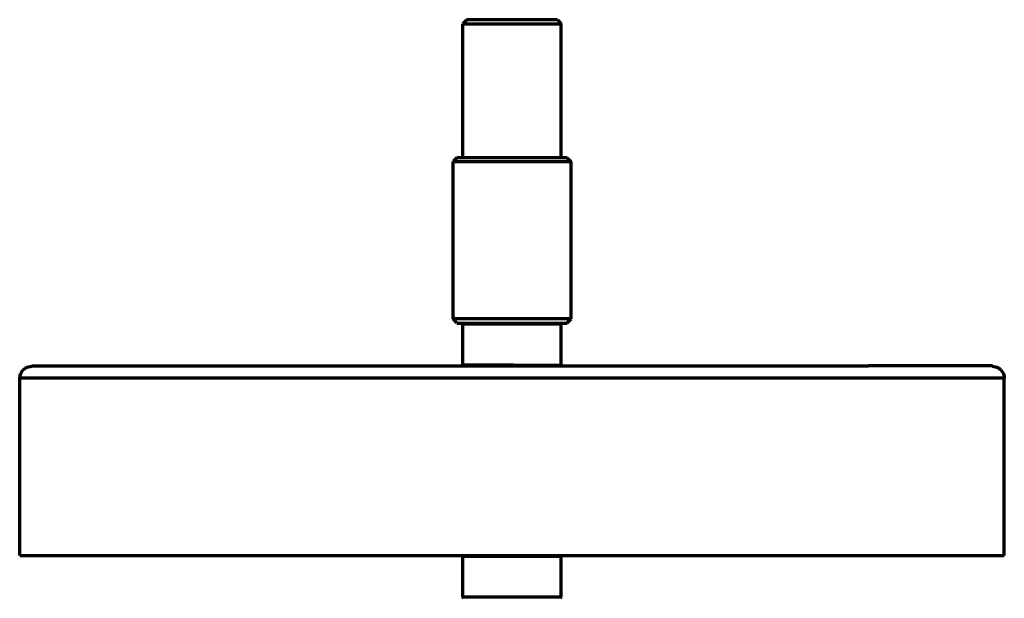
# Model space of a CAD drawing. Header units: millimetres. Extents: x 112 to 350, y -42 to 245.
# Tile 2 of 2: x 150 to 350, y 128 to 245. Entities that reach past the tile are written whole.
import ezdxf

# ---------------------------------------------------------------- set-up
doc = ezdxf.new("R2010")
doc.units = ezdxf.units.MM
doc.header["$MEASUREMENT"] = 0
doc.layers.add('Laag 1', color=7, linetype='Continuous', lineweight=0)

msp = doc.modelspace()

# ---------------------------------------------------------------- linework, layer by layer
at = {"layer": 'Laag 1', "color": 18, "lineweight": 70, "true_color": 0x000000}
for p, q in [((240.71, 244.95), (239.9, 244.14)), ((239.9, 244.14), (239.96, 244.14)), ((239.9, 216.96), (239.9, 244.14)), ((239.96, 244.14), (240.1, 244.14)), ((240.1, 244.14), (240.3, 244.14)), ((240.3, 244.14), (240.5, 244.14)), ((240.5, 244.14), (240.77, 244.14)), ((240.77, 244.95), (240.71, 244.95)), ((240.91, 244.95), (240.77, 244.95)), ((240.77, 244.14), (241.04, 244.14)), ((241.04, 244.95), (240.91, 244.95)), ((241.25, 244.95), (241.04, 244.95)), ((241.04, 244.14), (241.38, 244.14)), ((241.52, 244.95), (241.25, 244.95)), ((241.38, 244.14), (241.79, 244.14)), ((241.79, 244.95), (241.52, 244.95)), ((242.13, 244.95), (241.79, 244.95)), ((241.79, 244.14), (242.2, 244.14)), ((242.53, 244.95), (242.13, 244.95)), ((242.2, 244.14), (242.67, 244.14)), ((242.94, 244.95), (242.53, 244.95)), ((242.67, 244.14), (243.21, 244.14)), ((243.41, 244.95), (242.94, 244.95)), ((243.21, 244.14), (243.75, 244.14)), ((243.88, 244.95), (243.41, 244.95)), ((243.75, 244.14), (244.29, 244.14)), ((244.36, 244.95), (243.88, 244.95)), ((244.29, 244.14), (244.9, 244.14)), ((244.9, 244.95), (244.36, 244.95)), ((245.44, 244.95), (244.9, 244.95)), ((244.9, 244.14), (245.51, 244.14)), ((246.05, 244.95), (245.44, 244.95)), ((245.51, 244.14), (246.12, 244.14)), ((246.66, 244.95), (246.05, 244.95)), ((246.12, 244.14), (246.79, 244.14)), ((247.26, 244.95), (246.66, 244.95)), ((246.79, 244.14), (247.47, 244.14)), ((247.94, 244.95), (247.26, 244.95)), ((247.47, 244.14), (248.15, 244.14)), ((248.55, 244.95), (247.94, 244.95)), ((248.15, 244.14), (248.82, 244.14)), ((249.23, 244.95), (248.55, 244.95)), ((248.82, 244.14), (249.5, 244.14)), ((249.9, 244.95), (249.23, 244.95)), ((249.5, 244.14), (250.24, 244.14)), ((250.51, 244.95), (249.9, 244.95)), ((250.24, 244.14), (250.92, 244.14)), ((251.19, 244.95), (250.51, 244.95)), ((250.92, 244.14), (251.59, 244.14)), ((251.8, 244.95), (251.19, 244.95)), ((251.59, 244.14), (252.27, 244.14)), ((252.47, 244.95), (251.8, 244.95)), ((252.27, 244.14), (252.94, 244.14)), ((253.08, 244.95), (252.47, 244.95)), ((252.94, 244.14), (253.62, 244.14)), ((253.69, 244.95), (253.08, 244.95)), ((253.62, 244.14), (254.23, 244.14)), ((254.3, 244.95), (253.69, 244.95)), ((254.23, 244.14), (254.84, 244.14)), ((254.84, 244.95), (254.3, 244.95)), ((255.38, 244.95), (254.84, 244.95)), ((254.84, 244.14), (255.45, 244.14)), ((255.92, 244.95), (255.38, 244.95)), ((255.45, 244.14), (255.99, 244.14)), ((256.39, 244.95), (255.92, 244.95)), ((255.99, 244.14), (256.6, 244.14)), ((256.8, 244.95), (256.39, 244.95)), ((256.6, 244.14), (257.07, 244.14)), ((257.27, 244.95), (256.8, 244.95)), ((257.07, 244.14), (257.54, 244.14)), ((257.61, 244.95), (257.27, 244.95)), ((257.54, 244.14), (257.95, 244.14)), ((257.95, 244.95), (257.61, 244.95)), ((258.22, 244.95), (257.95, 244.95)), ((257.95, 244.14), (258.35, 244.14)), ((258.49, 244.95), (258.22, 244.95)), ((258.35, 244.14), (258.69, 244.14)), ((258.69, 244.95), (258.49, 244.95)), ((258.9, 244.95), (258.69, 244.95)), ((258.69, 244.14), (259.03, 244.14)), ((258.97, 244.95), (258.9, 244.95)), ((259.03, 244.95), (258.97, 244.95)), ((259.1, 244.95), (259.03, 244.95)), ((259.03, 244.14), (259.3, 244.14)), ((259.1, 244.95), (259.84, 244.14)), ((259.3, 244.14), (259.51, 244.14)), ((259.51, 244.14), (259.64, 244.14)), ((259.64, 244.14), (259.78, 244.14)), ((259.78, 244.14), (259.84, 244.14)), ((259.84, 216.96), (259.84, 244.14)), ((238.68, 216.95), (237.93, 216.21)), ((237.93, 184.22), (237.93, 216.21)), ((237.94, 216.2), (238, 216.2)), ((238, 216.2), (238.14, 216.2)), ((238.14, 216.2), (238.27, 216.2)), ((238.27, 216.2), (238.48, 216.2)), ((238.48, 216.2), (238.75, 216.2)), ((238.74, 216.95), (238.68, 216.95)), ((238.81, 216.95), (238.74, 216.95)), ((238.75, 216.2), (239.01, 216.2)), ((238.95, 216.95), (238.81, 216.95)), ((239.08, 216.95), (238.95, 216.95)), ((239.01, 216.2), (239.35, 216.2)), ((239.28, 216.95), (239.08, 216.95)), ((239.55, 216.95), (239.28, 216.95)), ((239.35, 216.2), (239.76, 216.2)), ((239.82, 216.95), (239.55, 216.95)), ((239.76, 216.2), (240.16, 216.2)), ((240.16, 216.95), (239.82, 216.95)), ((240.57, 216.95), (240.16, 216.95)), ((240.16, 216.2), (240.63, 216.2)), ((240.97, 216.95), (240.57, 216.95)), ((240.63, 216.2), (241.18, 216.2)), ((241.45, 216.95), (240.97, 216.95)), ((241.18, 216.2), (241.65, 216.2)), ((241.99, 216.95), (241.45, 216.95)), ((241.65, 216.2), (242.26, 216.2)), ((242.53, 216.95), (241.99, 216.95)), ((242.26, 216.2), (242.8, 216.2)), ((243.07, 216.95), (242.53, 216.95)), ((242.8, 216.2), (243.47, 216.2)), ((243.68, 216.95), (243.07, 216.95)), ((243.47, 216.21), (244.08, 216.21)), ((244.29, 216.95), (243.68, 216.95)), ((244.08, 216.21), (244.76, 216.21)), ((244.89, 216.95), (244.29, 216.95)), ((244.76, 216.21), (245.43, 216.21)), ((245.57, 216.95), (244.89, 216.95)), ((245.43, 216.21), (246.18, 216.21)), ((246.25, 216.95), (245.57, 216.95)), ((246.18, 216.21), (246.85, 216.21)), ((246.99, 216.95), (246.25, 216.95)), ((246.85, 216.21), (247.66, 216.21)), ((247.66, 216.95), (246.99, 216.95)), ((248.41, 216.95), (247.66, 216.95)), ((247.66, 216.21), (248.34, 216.21)), ((248.34, 216.21), (249.08, 216.21)), ((249.15, 216.95), (248.41, 216.95)), ((249.08, 216.21), (249.89, 216.21)), ((249.89, 216.95), (249.15, 216.95)), ((250.57, 216.95), (249.89, 216.95)), ((249.89, 216.21), (250.63, 216.21)), ((251.31, 216.95), (250.57, 216.95)), ((250.63, 216.21), (251.38, 216.21)), ((252.05, 216.95), (251.31, 216.95)), ((251.38, 216.21), (252.12, 216.21)), ((252.73, 216.95), (252.05, 216.95)), ((252.12, 216.21), (252.87, 216.21)), ((253.47, 216.95), (252.73, 216.95)), ((252.87, 216.21), (253.54, 216.21)), ((254.15, 216.95), (253.47, 216.95)), ((253.54, 216.21), (254.28, 216.21)), ((254.83, 216.95), (254.15, 216.95)), ((254.28, 216.21), (254.96, 216.21)), ((255.43, 216.95), (254.83, 216.95)), ((254.96, 216.21), (255.64, 216.21)), ((256.04, 216.95), (255.43, 216.95)), ((255.64, 216.21), (256.31, 216.21)), ((256.65, 216.95), (256.04, 216.95)), ((256.31, 216.21), (256.92, 216.21)), ((257.26, 216.95), (256.65, 216.95)), ((256.92, 216.21), (257.53, 216.21)), ((257.8, 216.95), (257.26, 216.95)), ((257.53, 216.21), (258.07, 216.21)), ((258.27, 216.95), (257.8, 216.95)), ((258.07, 216.21), (258.61, 216.21)), ((258.75, 216.95), (258.27, 216.95)), ((258.61, 216.21), (259.08, 216.21)), ((259.15, 216.95), (258.75, 216.95)), ((259.08, 216.21), (259.56, 216.21)), ((259.56, 216.95), (259.15, 216.95)), ((259.89, 216.95), (259.56, 216.95)), ((259.56, 216.21), (259.96, 216.21)), ((260.16, 216.95), (259.89, 216.95)), ((259.96, 216.21), (260.37, 216.21)), ((260.44, 216.95), (260.16, 216.95)), ((260.37, 216.21), (260.71, 216.21)), ((260.71, 216.95), (260.44, 216.95)), ((260.84, 216.95), (260.71, 216.95)), ((260.71, 216.21), (260.98, 216.21)), ((260.98, 216.95), (260.84, 216.95)), ((261.04, 216.95), (260.98, 216.95)), ((260.98, 216.21), (261.24, 216.21)), ((261.04, 216.95), (261.85, 216.21)), ((261.24, 216.21), (261.45, 216.21)), ((261.45, 216.21), (261.65, 216.21)), ((261.65, 216.21), (261.72, 216.21)), ((261.72, 216.21), (261.85, 216.21)), ((261.85, 184.22), (261.85, 216.21)), ((238.68, 183.41), (237.93, 184.22)), ((238, 184.22), (237.94, 184.22)), ((238.14, 184.22), (238, 184.22)), ((238.27, 184.22), (238.14, 184.22)), ((238.48, 184.22), (238.27, 184.22)), ((238.75, 184.22), (238.48, 184.22)), ((239.01, 184.22), (238.75, 184.22)), ((239.35, 184.22), (239.01, 184.22)), ((239.76, 184.22), (239.35, 184.22)), ((240.16, 184.22), (239.76, 184.22)), ((240.63, 184.22), (240.16, 184.22)), ((241.18, 184.22), (240.63, 184.22)), ((241.65, 184.22), (241.18, 184.22)), ((242.26, 184.22), (241.65, 184.22)), ((242.8, 184.22), (242.26, 184.22)), ((243.47, 184.22), (242.8, 184.22)), ((244.08, 184.22), (243.47, 184.22)), ((244.76, 184.22), (244.08, 184.22)), ((245.43, 184.22), (244.76, 184.22)), ((246.18, 184.22), (245.43, 184.22)), ((246.85, 184.22), (246.18, 184.22)), ((247.66, 184.22), (246.85, 184.22)), ((248.34, 184.22), (247.66, 184.22)), ((249.08, 184.22), (248.34, 184.22)), ((249.89, 184.22), (249.08, 184.22)), ((250.63, 184.22), (249.89, 184.22)), ((251.38, 184.22), (250.63, 184.22)), ((252.12, 184.22), (251.38, 184.22)), ((252.87, 184.22), (252.12, 184.22)), ((253.54, 184.22), (252.87, 184.22)), ((254.28, 184.22), (253.54, 184.22)), ((254.96, 184.22), (254.28, 184.22)), ((255.64, 184.22), (254.96, 184.22)), ((256.31, 184.22), (255.64, 184.22)), ((256.92, 184.22), (256.31, 184.22)), ((257.53, 184.22), (256.92, 184.22)), ((258.07, 184.22), (257.53, 184.22)), ((258.61, 184.22), (258.07, 184.22)), ((259.08, 184.22), (258.61, 184.22)), ((259.56, 184.22), (259.08, 184.22)), ((259.96, 184.22), (259.56, 184.22)), ((260.37, 184.22), (259.96, 184.22)), ((260.7, 184.22), (260.37, 184.22)), ((260.97, 184.22), (260.7, 184.22)), ((261.25, 184.22), (260.97, 184.22)), ((261.04, 183.41), (261.85, 184.22)), ((261.45, 184.22), (261.25, 184.22)), ((261.65, 184.22), (261.45, 184.22)), ((261.72, 184.22), (261.65, 184.22)), ((261.85, 184.22), (261.72, 184.22)), ((238.68, 183.4), (238.75, 183.4)), ((238.75, 183.4), (238.81, 183.4)), ((238.81, 183.4), (238.95, 183.4)), ((238.95, 183.4), (239.08, 183.4)), ((239.08, 183.4), (239.28, 183.4)), ((239.28, 183.4), (239.55, 183.4)), ((239.55, 183.4), (239.82, 183.4)), ((239.82, 183.4), (240.16, 183.4)), ((240.1, 183.42), (239.9, 183.22)), ((239.9, 183.22), (239.96, 183.22)), ((239.9, 174.84), (239.9, 183.22)), ((239.96, 183.22), (240.1, 183.22)), ((240.1, 183.22), (240.3, 183.22)), ((240.16, 183.4), (240.57, 183.4)), ((240.3, 183.22), (240.5, 183.22)), ((240.5, 183.22), (240.77, 183.22)), ((240.57, 183.4), (240.97, 183.4)), ((240.77, 183.22), (241.04, 183.22)), ((240.97, 183.4), (241.45, 183.4)), ((241.04, 183.22), (241.38, 183.22)), ((241.38, 183.22), (241.79, 183.22)), ((241.45, 183.4), (241.99, 183.4)), ((241.79, 183.22), (242.2, 183.22)), ((241.99, 183.4), (242.53, 183.4)), ((242.2, 183.22), (242.67, 183.22)), ((242.53, 183.4), (243.07, 183.4)), ((242.67, 183.22), (243.21, 183.22)), ((243.07, 183.4), (243.68, 183.4)), ((243.21, 183.22), (243.75, 183.22)), ((243.68, 183.4), (244.28, 183.4)), ((243.75, 183.22), (244.29, 183.22)), ((244.28, 183.4), (244.89, 183.4)), ((244.29, 183.22), (244.9, 183.22)), ((244.89, 183.4), (245.57, 183.4)), ((244.9, 183.22), (245.51, 183.22)), ((245.51, 183.22), (246.12, 183.22)), ((245.57, 183.4), (246.24, 183.4)), ((246.12, 183.22), (246.79, 183.22)), ((246.24, 183.4), (246.99, 183.4)), ((246.79, 183.22), (247.47, 183.22)), ((246.99, 183.4), (247.66, 183.4)), ((247.47, 183.22), (248.15, 183.22)), ((247.66, 183.4), (248.41, 183.4)), ((248.15, 183.22), (248.82, 183.22)), ((248.41, 183.4), (249.15, 183.4)), ((248.82, 183.22), (249.5, 183.22)), ((249.15, 183.4), (249.89, 183.4)), ((249.5, 183.22), (250.24, 183.22)), ((249.89, 183.4), (250.57, 183.4)), ((250.24, 183.22), (250.92, 183.22)), ((250.57, 183.4), (251.31, 183.4)), ((250.92, 183.22), (251.59, 183.22)), ((251.31, 183.4), (252.05, 183.4)), ((251.59, 183.22), (252.27, 183.22)), ((252.05, 183.4), (252.73, 183.4)), ((252.27, 183.22), (252.94, 183.22)), ((252.73, 183.4), (253.47, 183.4)), ((252.94, 183.22), (253.62, 183.22)), ((253.47, 183.4), (254.15, 183.4)), ((253.62, 183.22), (254.23, 183.22)), ((254.15, 183.4), (254.83, 183.4)), ((254.23, 183.22), (254.84, 183.22)), ((254.83, 183.4), (255.43, 183.4)), ((254.84, 183.22), (255.45, 183.22)), ((255.43, 183.4), (256.04, 183.4)), ((255.45, 183.22), (255.99, 183.22)), ((255.99, 183.22), (256.6, 183.22)), ((256.04, 183.4), (256.65, 183.4)), ((256.6, 183.22), (257.07, 183.22)), ((256.65, 183.4), (257.26, 183.4)), ((257.07, 183.22), (257.54, 183.22)), ((257.26, 183.4), (257.8, 183.4)), ((257.54, 183.22), (257.95, 183.22)), ((257.8, 183.4), (258.27, 183.4)), ((257.95, 183.22), (258.35, 183.22)), ((258.27, 183.4), (258.74, 183.4)), ((258.35, 183.22), (258.69, 183.22)), ((258.69, 183.22), (259.03, 183.22)), ((258.74, 183.4), (259.15, 183.4)), ((259.03, 183.22), (259.3, 183.22)), ((259.15, 183.4), (259.56, 183.4)), ((259.3, 183.22), (259.51, 183.22)), ((259.51, 183.22), (259.64, 183.22)), ((259.56, 183.4), (259.89, 183.4)), ((259.64, 183.22), (259.78, 183.22)), ((259.71, 183.42), (259.84, 183.22)), ((259.78, 183.22), (259.84, 183.22)), ((259.84, 174.84), (259.84, 183.22)), ((259.89, 183.4), (260.16, 183.4)), ((260.16, 183.4), (260.44, 183.4)), ((260.44, 183.4), (260.7, 183.4)), ((260.7, 183.4), (260.84, 183.4)), ((260.84, 183.4), (260.97, 183.4)), ((260.97, 183.4), (261.04, 183.4)), ((150.48, 173.66), (150.68, 173.93)), ((150.68, 173.93), (150.95, 174.13)), ((150.95, 174.13), (151.22, 174.34)), ((151.22, 174.34), (151.49, 174.47)), ((151.49, 174.47), (151.76, 174.54)), ((151.76, 174.54), (152.1, 174.61)), ((152.1, 174.61), (152.44, 174.68)), ((152.51, 174.68), (152.44, 174.68)), ((152.64, 174.68), (152.51, 174.68)), ((152.78, 174.68), (152.64, 174.68)), ((153.05, 174.68), (152.78, 174.68)), ((153.32, 174.68), (153.05, 174.68)), ((153.59, 174.68), (153.32, 174.68)), ((153.93, 174.68), (153.59, 174.68)), ((154.33, 174.68), (153.93, 174.68)), ((154.81, 174.68), (154.33, 174.68)), ((155.35, 174.68), (154.81, 174.68)), ((155.89, 174.68), (155.35, 174.68)), ((156.5, 174.68), (155.89, 174.68)), ((157.11, 174.68), (156.5, 174.68)), ((157.78, 174.68), (157.11, 174.68)), ((158.53, 174.68), (157.78, 174.68)), ((159.34, 174.68), (158.53, 174.68)), ((160.15, 174.68), (159.34, 174.68)), ((161.03, 174.68), (160.15, 174.68)), ((161.91, 174.68), (161.03, 174.68)), ((162.86, 174.68), (161.91, 174.68)), ((163.87, 174.68), (162.86, 174.68)), ((164.95, 174.68), (163.87, 174.68)), ((166.03, 174.68), (164.95, 174.68)), ((167.12, 174.68), (166.03, 174.68)), ((168.33, 174.68), (167.12, 174.68)), ((169.55, 174.68), (168.33, 174.68)), ((170.77, 174.68), (169.55, 174.68)), ((172.05, 174.68), (170.77, 174.68)), ((173.41, 174.68), (172.05, 174.68)), ((174.76, 174.68), (173.41, 174.68)), ((176.18, 174.68), (174.76, 174.68)), ((177.6, 174.68), (176.18, 174.68)), ((179.09, 174.68), (177.6, 174.68)), ((180.57, 174.68), (179.09, 174.68)), ((182.13, 174.68), (180.57, 174.68)), ((183.68, 174.68), (182.13, 174.68)), ((185.31, 174.68), (183.68, 174.68)), ((186.93, 174.68), (185.31, 174.68)), ((188.62, 174.68), (186.93, 174.68)), ((190.31, 174.68), (188.62, 174.68)), ((192.07, 174.68), (190.31, 174.68)), ((193.83, 174.68), (192.07, 174.68)), ((195.58, 174.68), (193.83, 174.68)), ((197.41, 174.68), (195.58, 174.68)), ((199.24, 174.68), (197.41, 174.68)), ((201.13, 174.68), (199.24, 174.68)), ((203.03, 174.68), (201.13, 174.68)), ((204.92, 174.68), (203.03, 174.68)), ((206.88, 174.68), (204.92, 174.68)), ((208.84, 174.68), (206.88, 174.68)), ((210.8, 174.68), (208.84, 174.68)), ((212.83, 174.68), (210.8, 174.68)), ((214.86, 174.68), (212.83, 174.68)), ((216.89, 174.68), (214.86, 174.68)), ((218.92, 174.68), (216.89, 174.68)), ((221.01, 174.68), (218.92, 174.68)), ((223.11, 174.68), (221.01, 174.68)), ((225.14, 174.68), (223.11, 174.68)), ((227.3, 174.68), (225.14, 174.68)), ((229.4, 174.68), (227.3, 174.68)), ((231.5, 174.68), (229.4, 174.68)), ((233.66, 174.68), (231.5, 174.68)), ((235.83, 174.68), (233.66, 174.68)), ((237.92, 174.68), (235.83, 174.68)), ((240.08, 174.68), (237.92, 174.68)), ((239.96, 174.84), (239.9, 174.84)), ((240.1, 174.7), (239.9, 174.84)), ((240.1, 174.84), (239.96, 174.84)), ((242.25, 174.68), (240.08, 174.68)), ((240.3, 174.84), (240.1, 174.84)), ((240.5, 174.84), (240.3, 174.84)), ((240.77, 174.84), (240.5, 174.84)), ((241.04, 174.84), (240.77, 174.84)), ((241.38, 174.84), (241.04, 174.84)), ((241.79, 174.84), (241.38, 174.84)), ((242.2, 174.84), (241.79, 174.84)), ((242.67, 174.84), (242.2, 174.84)), ((244.41, 174.68), (242.25, 174.68)), ((243.21, 174.84), (242.67, 174.84)), ((243.75, 174.84), (243.21, 174.84)), ((244.29, 174.84), (243.75, 174.84)), ((244.9, 174.84), (244.29, 174.84)), ((246.65, 174.68), (244.41, 174.68)), ((245.51, 174.84), (244.9, 174.84)), ((246.12, 174.84), (245.51, 174.84)), ((246.79, 174.84), (246.12, 174.84)), ((248.81, 174.68), (246.65, 174.68)), ((247.47, 174.84), (246.79, 174.84)), ((248.15, 174.84), (247.47, 174.84)), ((248.82, 174.84), (248.15, 174.84)), ((250.97, 174.68), (248.81, 174.68)), ((249.5, 174.84), (248.82, 174.84)), ((250.24, 174.84), (249.5, 174.84)), ((250.91, 174.81), (250.23, 174.81)), ((251.58, 174.81), (250.91, 174.81)), ((253.14, 174.68), (250.97, 174.68)), ((252.26, 174.81), (251.58, 174.81)), ((252.93, 174.81), (252.26, 174.81)), ((253.61, 174.81), (252.93, 174.81)), ((255.3, 174.68), (253.14, 174.68)), ((254.22, 174.81), (253.61, 174.81)), ((254.83, 174.81), (254.22, 174.81)), ((255.43, 174.81), (254.83, 174.81)), ((257.47, 174.68), (255.3, 174.68)), ((255.97, 174.81), (255.43, 174.81)), ((256.58, 174.81), (255.97, 174.81)), ((257.05, 174.81), (256.58, 174.81)), ((257.53, 174.81), (257.05, 174.81)), ((259.63, 174.68), (257.47, 174.68)), ((257.93, 174.81), (257.53, 174.81)), ((258.34, 174.81), (257.93, 174.81)), ((258.68, 174.81), (258.34, 174.81)), ((259.01, 174.81), (258.68, 174.81)), ((259.28, 174.81), (259.01, 174.81)), ((259.48, 174.81), (259.28, 174.81)), ((259.62, 174.81), (259.48, 174.81)), ((259.75, 174.81), (259.62, 174.81)), ((261.79, 174.68), (259.63, 174.68)), ((259.71, 174.7), (259.84, 174.84)), ((259.82, 174.81), (259.75, 174.81)), ((263.96, 174.68), (261.79, 174.68)), ((266.06, 174.68), (263.96, 174.68)), ((268.22, 174.68), (266.06, 174.68)), ((270.31, 174.68), (268.22, 174.68)), ((272.48, 174.68), (270.31, 174.68)), ((274.57, 174.68), (272.48, 174.68)), ((276.67, 174.68), (274.57, 174.68)), ((278.77, 174.68), (276.67, 174.68)), ((280.8, 174.68), (278.77, 174.68)), ((282.83, 174.68), (280.8, 174.68)), ((284.92, 174.68), (282.83, 174.68)), ((286.88, 174.68), (284.92, 174.68)), ((288.91, 174.68), (286.88, 174.68)), ((290.88, 174.68), (288.91, 174.68)), ((292.83, 174.68), (290.88, 174.68)), ((294.79, 174.68), (292.83, 174.68)), ((296.69, 174.68), (294.79, 174.68)), ((298.58, 174.68), (296.69, 174.68)), ((300.48, 174.68), (298.58, 174.68)), ((302.3, 174.68), (300.48, 174.68)), ((304.13, 174.68), (302.3, 174.68)), ((305.96, 174.68), (304.13, 174.68)), ((307.65, 174.68), (305.96, 174.68)), ((309.4, 174.68), (307.65, 174.68)), ((311.1, 174.68), (309.4, 174.68)), ((312.78, 174.68), (311.1, 174.68)), ((314.41, 174.68), (312.78, 174.68)), ((316.03, 174.68), (314.41, 174.68)), ((317.59, 174.68), (316.03, 174.68)), ((319.14, 174.68), (317.59, 174.68)), ((320.7, 174.68), (319.14, 174.68)), ((322.19, 174.68), (320.7, 174.68)), ((323.61, 174.7), (322.19, 174.7)), ((325.03, 174.7), (323.61, 174.7)), ((326.38, 174.7), (325.03, 174.7)), ((327.67, 174.7), (326.38, 174.7)), ((328.95, 174.7), (327.67, 174.7)), ((330.24, 174.7), (328.95, 174.7)), ((331.46, 174.7), (330.24, 174.7)), ((332.6, 174.7), (331.46, 174.7)), ((333.76, 174.7), (332.6, 174.7)), ((334.77, 174.7), (333.76, 174.7)), ((335.85, 174.7), (334.77, 174.7)), ((336.86, 174.7), (335.85, 174.7)), ((337.81, 174.7), (336.86, 174.7)), ((338.76, 174.7), (337.81, 174.7)), ((339.57, 174.7), (338.76, 174.7)), ((340.45, 174.7), (339.57, 174.7)), ((341.19, 174.7), (340.45, 174.7)), ((341.94, 174.7), (341.19, 174.7)), ((342.61, 174.7), (341.94, 174.7)), ((343.29, 174.7), (342.61, 174.7)), ((343.9, 174.7), (343.29, 174.7)), ((344.44, 174.7), (343.9, 174.7)), ((344.91, 174.7), (344.44, 174.7)), ((345.39, 174.7), (344.91, 174.7)), ((345.79, 174.7), (345.39, 174.7)), ((346.13, 174.7), (345.79, 174.7)), ((346.47, 174.7), (346.13, 174.7)), ((346.74, 174.7), (346.47, 174.7)), ((346.94, 174.7), (346.74, 174.7)), ((347.14, 174.7), (346.94, 174.7)), ((347.21, 174.7), (347.14, 174.7)), ((347.28, 174.7), (347.21, 174.7)), ((347.35, 174.7), (347.28, 174.7)), ((347.35, 174.68), (347.62, 174.61)), ((347.62, 174.61), (347.95, 174.54)), ((347.95, 174.54), (348.22, 174.47)), ((348.22, 174.47), (348.57, 174.34)), ((348.57, 174.34), (348.77, 174.13)), ((348.77, 174.13), (349.04, 173.93)), ((349.04, 173.93), (349.24, 173.66)), ((150.01, 172.24), (150.07, 172.58)), ((150.01, 172.25), (150.07, 172.25)), ((150.01, 136.26), (150.01, 172.24)), ((150.07, 172.85), (150.21, 173.19)), ((150.07, 172.58), (150.07, 172.85)), ((150.07, 172.25), (150.14, 172.25)), ((150.14, 172.25), (150.21, 172.25)), ((150.21, 173.19), (150.34, 173.46)), ((150.21, 172.25), (150.41, 172.25)), ((150.34, 173.46), (150.48, 173.66)), ((150.41, 172.25), (150.61, 172.25)), ((150.61, 172.25), (150.88, 172.25)), ((150.88, 172.25), (151.22, 172.25)), ((151.22, 172.25), (151.56, 172.25)), ((151.56, 172.25), (151.96, 172.25)), ((151.96, 172.25), (152.44, 172.25)), ((152.44, 172.25), (152.91, 172.25)), ((152.91, 172.25), (153.46, 172.25)), ((153.46, 172.25), (154.06, 172.25)), ((154.06, 172.25), (154.74, 172.25)), ((154.74, 172.25), (155.41, 172.25)), ((155.41, 172.25), (156.16, 172.25)), ((156.16, 172.25), (156.9, 172.25)), ((156.9, 172.25), (157.72, 172.25)), ((157.72, 172.25), (158.6, 172.25)), ((158.6, 172.25), (159.47, 172.25)), ((159.47, 172.25), (160.42, 172.25)), ((160.42, 172.25), (161.43, 172.25)), ((161.43, 172.25), (162.52, 172.25)), ((162.52, 172.25), (163.6, 172.25)), ((163.6, 172.25), (164.68, 172.25)), ((164.68, 172.25), (165.9, 172.25)), ((165.9, 172.25), (167.05, 172.25)), ((167.05, 172.25), (168.33, 172.25)), ((168.33, 172.25), (169.62, 172.25)), ((169.62, 172.25), (170.97, 172.25)), ((170.97, 172.25), (172.32, 172.25)), ((172.32, 172.25), (173.68, 172.25)), ((173.68, 172.25), (175.09, 172.25)), ((175.09, 172.25), (176.58, 172.25)), ((176.58, 172.25), (178.07, 172.25)), ((178.07, 172.25), (179.63, 172.25)), ((179.63, 172.25), (181.25, 172.25)), ((181.25, 172.25), (182.81, 172.25)), ((182.81, 172.25), (184.5, 172.25)), ((184.5, 172.25), (186.19, 172.25)), ((186.19, 172.25), (187.88, 172.25)), ((187.88, 172.25), (189.57, 172.25)), ((189.57, 172.25), (191.33, 172.25)), ((191.33, 172.25), (193.15, 172.25)), ((193.15, 172.25), (194.98, 172.25)), ((194.98, 172.25), (196.81, 172.25)), ((196.81, 172.25), (198.7, 172.25)), ((198.7, 172.25), (200.59, 172.25)), ((200.59, 172.25), (202.48, 172.25)), ((202.48, 172.25), (204.44, 172.25)), ((204.44, 172.25), (206.41, 172.25)), ((206.41, 172.25), (208.37, 172.25)), ((208.37, 172.25), (210.4, 172.25)), ((210.4, 172.25), (212.43, 172.25)), ((212.43, 172.25), (214.45, 172.25)), ((214.45, 172.25), (216.55, 172.25)), ((216.55, 172.25), (218.58, 172.25)), ((218.58, 172.25), (220.68, 172.25)), ((220.68, 172.25), (222.77, 172.25)), ((222.77, 172.25), (224.94, 172.25)), ((224.94, 172.25), (227.03, 172.25)), ((227.03, 172.25), (229.2, 172.25)), ((229.2, 172.25), (231.36, 172.25)), ((231.36, 172.25), (233.46, 172.25)), ((233.46, 172.25), (235.69, 172.25)), ((235.69, 172.25), (237.85, 172.25)), ((237.85, 172.25), (240.02, 172.25)), ((240.02, 172.25), (242.18, 172.25)), ((242.18, 172.25), (244.42, 172.25)), ((244.42, 172.25), (246.58, 172.25)), ((246.58, 172.25), (248.74, 172.25)), ((248.74, 172.25), (250.98, 172.25)), ((250.98, 172.25), (253.14, 172.25)), ((253.14, 172.25), (255.37, 172.25)), ((255.37, 172.25), (257.53, 172.25)), ((257.53, 172.25), (259.7, 172.25)), ((259.7, 172.25), (261.93, 172.25)), ((261.93, 172.25), (264.1, 172.25)), ((264.1, 172.25), (266.26, 172.25)), ((266.26, 172.25), (268.42, 172.25)), ((268.42, 172.25), (270.59, 172.25)), ((270.59, 172.25), (272.68, 172.25)), ((272.68, 172.25), (274.85, 172.25)), ((274.85, 172.25), (276.95, 172.25)), ((276.95, 172.25), (279.04, 172.25)), ((279.04, 172.25), (281.14, 172.25)), ((281.14, 172.25), (283.23, 172.25)), ((283.23, 172.25), (285.26, 172.25)), ((285.26, 172.25), (287.29, 172.25)), ((287.29, 172.25), (289.32, 172.25)), ((289.32, 172.25), (291.35, 172.25)), ((291.35, 172.25), (293.31, 172.25)), ((293.31, 172.25), (295.27, 172.25)), ((295.27, 172.25), (297.23, 172.25)), ((297.23, 172.25), (299.19, 172.25)), ((299.19, 172.25), (301.09, 172.25)), ((301.09, 172.25), (302.91, 172.25)), ((302.91, 172.25), (304.74, 172.25)), ((304.74, 172.25), (306.57, 172.25)), ((306.57, 172.25), (308.39, 172.25)), ((308.39, 172.25), (310.15, 172.25)), ((310.15, 172.25), (311.91, 172.25)), ((311.91, 172.25), (313.6, 172.25)), ((313.6, 172.25), (315.29, 172.25)), ((315.29, 172.25), (316.91, 172.25)), ((316.91, 172.25), (318.54, 172.25)), ((318.54, 172.25), (320.09, 172.25)), ((320.09, 172.25), (321.65, 172.25)), ((321.65, 172.25), (323.13, 172.25)), ((323.13, 172.25), (324.62, 172.25)), ((324.62, 172.25), (326.04, 172.25)), ((326.04, 172.25), (327.46, 172.25)), ((327.46, 172.25), (328.81, 172.25)), ((328.81, 172.25), (330.1, 172.25)), ((330.1, 172.25), (331.45, 172.25)), ((331.45, 172.25), (332.67, 172.25)), ((332.67, 172.25), (333.89, 172.25)), ((333.89, 172.25), (335.04, 172.25)), ((335.04, 172.25), (336.19, 172.25)), ((336.19, 172.25), (337.27, 172.25)), ((337.27, 172.25), (338.28, 172.25)), ((338.28, 172.25), (339.3, 172.25)), ((339.3, 172.25), (340.25, 172.25)), ((340.25, 172.25), (341.12, 172.25)), ((341.12, 172.25), (342, 172.25)), ((342, 172.25), (342.81, 172.25)), ((342.81, 172.25), (343.63, 172.25)), ((343.63, 172.25), (344.37, 172.25)), ((344.37, 172.25), (345.05, 172.25)), ((345.05, 172.25), (345.66, 172.25)), ((345.66, 172.25), (346.26, 172.25)), ((346.26, 172.25), (346.81, 172.25)), ((346.81, 172.25), (347.35, 172.25)), ((347.35, 172.25), (347.75, 172.25)), ((347.75, 172.25), (348.16, 172.25)), ((348.16, 172.25), (348.57, 172.25)), ((348.57, 172.25), (348.84, 172.25)), ((348.84, 172.25), (349.11, 172.25)), ((349.11, 172.25), (349.38, 172.25)), ((349.24, 173.66), (349.38, 173.46)), ((349.38, 173.46), (349.58, 173.19)), ((349.38, 172.25), (349.51, 172.25)), ((349.51, 172.25), (349.65, 172.25)), ((349.58, 173.19), (349.65, 172.85)), ((349.65, 172.85), (349.71, 172.58)), ((349.65, 172.25), (349.71, 172.25)), ((349.71, 172.58), (349.71, 172.24)), ((349.71, 136.26), (349.71, 172.24)), ((150.01, 136.26), (150.07, 136.26)), ((150.07, 136.26), (150.14, 136.26)), ((150.14, 136.26), (150.21, 136.26)), ((150.21, 136.26), (150.41, 136.26)), ((150.41, 136.26), (150.61, 136.26)), ((150.61, 136.26), (150.88, 136.26)), ((150.88, 136.26), (151.22, 136.26)), ((151.22, 136.26), (151.56, 136.26)), ((151.56, 136.26), (151.96, 136.26)), ((151.96, 136.26), (152.44, 136.26)), ((152.44, 136.26), (152.91, 136.26)), ((152.91, 136.26), (153.46, 136.26)), ((153.46, 136.26), (154.06, 136.26)), ((154.06, 136.26), (154.74, 136.26)), ((154.74, 136.26), (155.41, 136.26)), ((155.41, 136.26), (156.16, 136.26)), ((156.16, 136.26), (156.9, 136.26)), ((156.9, 136.26), (157.72, 136.26)), ((157.72, 136.26), (158.6, 136.26)), ((158.6, 136.26), (159.47, 136.26)), ((159.47, 136.26), (160.42, 136.26)), ((160.42, 136.26), (161.43, 136.26)), ((161.43, 136.26), (162.52, 136.26)), ((162.52, 136.26), (163.6, 136.26)), ((163.6, 136.26), (164.68, 136.26)), ((164.68, 136.26), (165.9, 136.26)), ((165.9, 136.26), (167.05, 136.26)), ((167.05, 136.26), (168.33, 136.26)), ((168.33, 136.26), (169.62, 136.26)), ((169.62, 136.26), (170.97, 136.26)), ((170.97, 136.26), (172.32, 136.26)), ((172.32, 136.26), (173.68, 136.26)), ((173.68, 136.26), (175.09, 136.26)), ((175.09, 136.26), (176.58, 136.26)), ((176.58, 136.26), (178.07, 136.26)), ((178.07, 136.26), (179.63, 136.26)), ((179.63, 136.26), (181.25, 136.26)), ((181.25, 136.26), (182.81, 136.26)), ((182.81, 136.26), (184.5, 136.26)), ((184.5, 136.26), (186.19, 136.26)), ((186.19, 136.26), (187.88, 136.26)), ((187.88, 136.26), (189.57, 136.26)), ((189.57, 136.26), (191.33, 136.26)), ((191.33, 136.26), (193.15, 136.26)), ((193.15, 136.26), (194.98, 136.26)), ((194.98, 136.26), (196.81, 136.26)), ((196.81, 136.26), (198.7, 136.26)), ((198.7, 136.26), (200.59, 136.26)), ((200.59, 136.26), (202.48, 136.26)), ((202.48, 136.26), (204.44, 136.26)), ((204.44, 136.26), (206.41, 136.26)), ((206.41, 136.26), (208.37, 136.26)), ((208.37, 136.26), (210.4, 136.26)), ((210.4, 136.26), (212.43, 136.26)), ((212.43, 136.26), (214.45, 136.26)), ((214.45, 136.26), (216.55, 136.26)), ((216.55, 136.26), (218.58, 136.26)), ((218.58, 136.26), (220.68, 136.26)), ((220.68, 136.26), (222.77, 136.26)), ((222.77, 136.26), (224.94, 136.26)), ((224.94, 136.26), (227.03, 136.26)), ((227.03, 136.26), (229.2, 136.26)), ((229.2, 136.26), (231.36, 136.26)), ((231.36, 136.26), (233.46, 136.26)), ((233.46, 136.26), (235.69, 136.26)), ((235.69, 136.26), (237.85, 136.26)), ((237.85, 136.26), (240.02, 136.26)), ((240.1, 136.27), (239.89, 136.07)), ((239.89, 136.07), (239.96, 136.07)), ((239.89, 127.75), (239.89, 136.07)), ((239.96, 136.07), (240.1, 136.07)), ((240.02, 136.26), (242.18, 136.26)), ((240.1, 136.07), (240.3, 136.07)), ((240.3, 136.07), (240.5, 136.07)), ((240.5, 136.07), (240.77, 136.07)), ((240.77, 136.07), (241.04, 136.07)), ((241.04, 136.07), (241.38, 136.07)), ((241.38, 136.07), (241.79, 136.07)), ((241.79, 136.07), (242.19, 136.07)), ((242.18, 136.26), (244.42, 136.26)), ((242.19, 136.07), (242.67, 136.07)), ((242.67, 136.07), (243.21, 136.07)), ((243.21, 136.07), (243.75, 136.07)), ((243.75, 136.07), (244.29, 136.07)), ((244.29, 136.07), (244.9, 136.07)), ((244.42, 136.26), (246.58, 136.26)), ((244.9, 136.07), (245.5, 136.07)), ((245.5, 136.07), (246.11, 136.07)), ((246.11, 136.07), (246.78, 136.07)), ((246.58, 136.26), (248.74, 136.26)), ((246.78, 136.07), (247.46, 136.07)), ((247.46, 136.07), (248.14, 136.07)), ((248.14, 136.07), (248.81, 136.07)), ((248.74, 136.26), (250.98, 136.26)), ((248.81, 136.07), (249.49, 136.07)), ((249.49, 136.07), (250.23, 136.07)), ((250.23, 136.07), (250.91, 136.07)), ((250.91, 136.07), (251.58, 136.07)), ((250.98, 136.26), (253.14, 136.26)), ((251.58, 136.07), (252.26, 136.07)), ((252.26, 136.07), (252.93, 136.07)), ((252.93, 136.07), (253.61, 136.07)), ((253.14, 136.26), (255.37, 136.26)), ((253.61, 136.07), (254.22, 136.07)), ((254.22, 136.07), (254.83, 136.07)), ((254.83, 136.07), (255.43, 136.07)), ((255.37, 136.26), (257.53, 136.26)), ((255.43, 136.07), (255.97, 136.07)), ((255.97, 136.07), (256.58, 136.07)), ((256.58, 136.07), (257.05, 136.07)), ((257.05, 136.07), (257.53, 136.07)), ((257.53, 136.26), (259.7, 136.26)), ((257.53, 136.07), (257.93, 136.07)), ((257.93, 136.07), (258.34, 136.07)), ((258.34, 136.07), (258.68, 136.07)), ((258.68, 136.07), (259.01, 136.07)), ((259.01, 136.07), (259.28, 136.07)), ((259.28, 136.07), (259.48, 136.07)), ((259.48, 136.07), (259.62, 136.07)), ((259.62, 136.07), (259.75, 136.07)), ((259.69, 136.27), (259.82, 136.07)), ((259.7, 136.26), (261.93, 136.26)), ((259.75, 136.07), (259.82, 136.07)), ((259.82, 127.75), (259.82, 136.07)), ((261.93, 136.26), (264.1, 136.26)), ((264.1, 136.26), (266.26, 136.26)), ((266.26, 136.26), (268.42, 136.26)), ((268.42, 136.26), (270.59, 136.26)), ((270.59, 136.26), (272.68, 136.26)), ((272.68, 136.26), (274.85, 136.26)), ((274.85, 136.26), (276.95, 136.26)), ((276.95, 136.26), (279.04, 136.26)), ((279.04, 136.26), (281.14, 136.26)), ((281.14, 136.26), (283.23, 136.26)), ((283.23, 136.26), (285.26, 136.26)), ((285.26, 136.26), (287.29, 136.26)), ((287.29, 136.26), (289.32, 136.26)), ((289.32, 136.26), (291.35, 136.26)), ((291.35, 136.26), (293.31, 136.26)), ((293.31, 136.26), (295.27, 136.26)), ((295.27, 136.26), (297.23, 136.26)), ((297.23, 136.26), (299.19, 136.26)), ((299.19, 136.26), (301.09, 136.26)), ((301.09, 136.26), (302.91, 136.26)), ((302.91, 136.26), (304.74, 136.26)), ((304.74, 136.26), (306.57, 136.26)), ((306.57, 136.26), (308.39, 136.26)), ((308.39, 136.26), (310.15, 136.26)), ((310.15, 136.26), (311.91, 136.26)), ((311.91, 136.26), (313.6, 136.26)), ((313.6, 136.26), (315.29, 136.26)), ((315.29, 136.26), (316.91, 136.26)), ((316.91, 136.26), (318.54, 136.26)), ((318.54, 136.26), (320.09, 136.26)), ((320.09, 136.26), (321.65, 136.26)), ((321.65, 136.26), (323.13, 136.26)), ((323.13, 136.26), (324.62, 136.26)), ((324.62, 136.26), (326.04, 136.26)), ((326.04, 136.26), (327.46, 136.26)), ((327.46, 136.26), (328.81, 136.26)), ((328.81, 136.26), (330.1, 136.26)), ((330.1, 136.26), (331.45, 136.26)), ((331.45, 136.26), (332.67, 136.26)), ((332.67, 136.26), (333.89, 136.26)), ((333.89, 136.26), (335.04, 136.26)), ((335.04, 136.26), (336.19, 136.26)), ((336.19, 136.26), (337.27, 136.26)), ((337.27, 136.26), (338.28, 136.26)), ((338.28, 136.26), (339.3, 136.26)), ((339.3, 136.26), (340.25, 136.26)), ((340.25, 136.26), (341.12, 136.26)), ((341.12, 136.26), (342, 136.26)), ((342, 136.26), (342.81, 136.26)), ((342.81, 136.26), (343.63, 136.26)), ((343.63, 136.26), (344.37, 136.26)), ((344.37, 136.26), (345.05, 136.26)), ((345.05, 136.26), (345.66, 136.26)), ((345.66, 136.26), (346.26, 136.26)), ((346.26, 136.26), (346.81, 136.26)), ((346.81, 136.26), (347.35, 136.26)), ((347.35, 136.26), (347.75, 136.26)), ((347.75, 136.26), (348.16, 136.26)), ((348.16, 136.26), (348.57, 136.26)), ((348.57, 136.26), (348.84, 136.26)), ((348.84, 136.26), (349.11, 136.26)), ((349.11, 136.26), (349.38, 136.26)), ((349.38, 136.26), (349.51, 136.26)), ((349.51, 136.26), (349.65, 136.26)), ((349.65, 136.26), (349.71, 136.26)), ((239.96, 127.75), (239.89, 127.75)), ((240.1, 127.54), (239.89, 127.75)), ((240.1, 127.75), (239.96, 127.75)), ((240.3, 127.75), (240.1, 127.75)), ((240.5, 127.75), (240.3, 127.75)), ((240.77, 127.75), (240.5, 127.75)), ((241.04, 127.75), (240.77, 127.75)), ((241.38, 127.75), (241.04, 127.75)), ((241.79, 127.75), (241.38, 127.75)), ((242.19, 127.75), (241.79, 127.75)), ((242.67, 127.75), (242.19, 127.75)), ((243.21, 127.75), (242.67, 127.75)), ((243.75, 127.75), (243.21, 127.75)), ((244.29, 127.75), (243.75, 127.75)), ((244.9, 127.75), (244.29, 127.75)), ((245.5, 127.75), (244.9, 127.75)), ((246.11, 127.75), (245.5, 127.75)), ((246.78, 127.75), (246.11, 127.75)), ((247.46, 127.75), (246.78, 127.75)), ((248.14, 127.75), (247.46, 127.75)), ((248.81, 127.75), (248.14, 127.75)), ((249.49, 127.75), (248.81, 127.75)), ((250.23, 127.75), (249.49, 127.75)), ((250.91, 127.75), (250.23, 127.75)), ((251.58, 127.75), (250.91, 127.75)), ((252.26, 127.75), (251.58, 127.75)), ((252.93, 127.75), (252.26, 127.75)), ((253.61, 127.75), (252.93, 127.75)), ((254.22, 127.75), (253.61, 127.75)), ((254.83, 127.75), (254.22, 127.75)), ((255.43, 127.75), (254.83, 127.75)), ((255.97, 127.75), (255.43, 127.75)), ((256.58, 127.75), (255.97, 127.75)), ((257.05, 127.75), (256.58, 127.75)), ((257.53, 127.75), (257.05, 127.75)), ((257.93, 127.75), (257.53, 127.75)), ((258.34, 127.75), (257.93, 127.75)), ((258.68, 127.75), (258.34, 127.75)), ((259.01, 127.75), (258.68, 127.75)), ((259.28, 127.75), (259.01, 127.75)), ((259.48, 127.75), (259.28, 127.75)), ((259.62, 127.75), (259.48, 127.75)), ((259.75, 127.75), (259.62, 127.75)), ((259.69, 127.54), (259.82, 127.75)), ((259.82, 127.75), (259.75, 127.75))]:
    msp.add_line(p, q, dxfattribs=at)
at = {"layer": 'Laag 1', "color": 18, "lineweight": 0, "true_color": 0x000000}
msp.add_lwpolyline([(239.77, 127.75), (259.88, 127.75), (259.88, 136.12), (239.77, 136.12)], close=True, dxfattribs=at)

doc.saveas('drawing.dxf')
